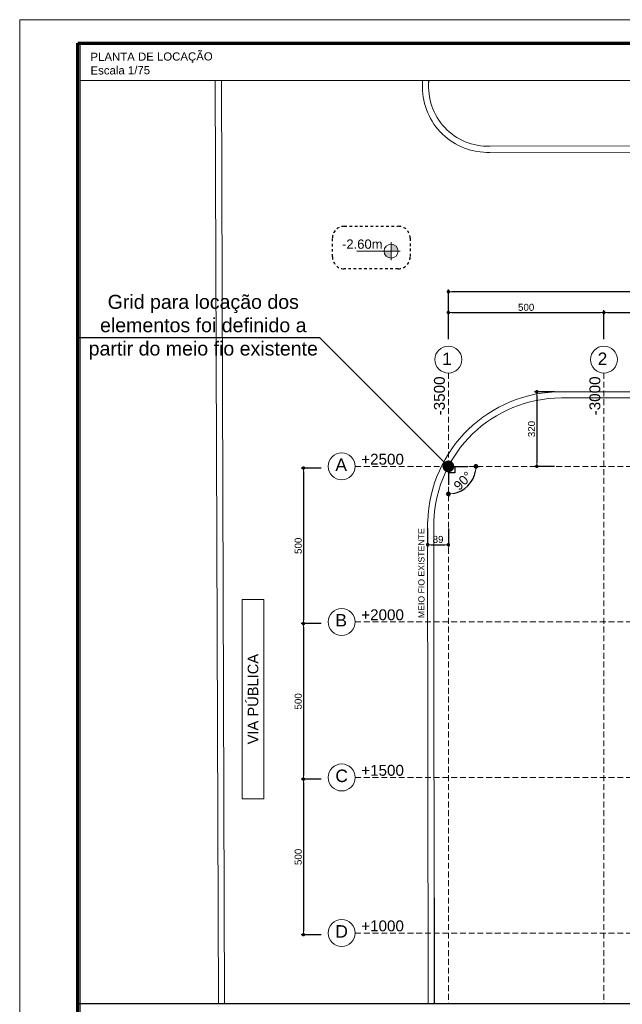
# Model space of a CAD drawing. Header units: millimetres. Extents: x 83 to 471, y -739 to 93.
# Tile 158 of 185: x 94 to 120, y -42 to 0. Entities that reach past the tile are written whole.
import ezdxf
from ezdxf.enums import TextEntityAlignment as Align

# ---------------------------------------------------------------- set-up
doc = ezdxf.new("R2010")
doc.units = ezdxf.units.MM
for name, pattern in [('CYPE_RAYA', [0.225, 0.1125, -0.1125]), ('CYPE_RAYAPUNTOPUNTO', [0.45, 0.225, -0.075, 0, -0.075, 0, -0.075]), ('TRAZO_HUECO', [0.75, 0.5, -0.25])]:
    doc.linetypes.add(name, pattern=pattern)
for name, color, linetype, lineweight in [('__MAGNUS.Cota', 30, 'Continuous', 9), ('__MAGNUS.Margem', 7, 'Continuous', 70), ('__MAGNUS.Selo', 7, 'Continuous', 30), ('A-FLOR', 7, 'Continuous', 9), ('COTA', 7, 'Continuous', 20), ('COTA_FORMAS', 7, 'CYPE_RAYAPUNTOPUNTO', 0), ('COTAS', 250, 'Continuous', 5), ('COTAS_REF_LINHAS', 7, 'Continuous', 20), ('PECA_COMPLETA', 7, 'Continuous', 0), ('SAP_DIMENSION_Y_ARM', 7, 'Continuous', 0)]:
    doc.layers.add(name, color=color, linetype=linetype, lineweight=lineweight)
doc.layers.add('PGCR_Arq_TEXTO', color=7, linetype='Continuous')
doc.styles.add('Arial', font='arial.ttf')
doc.styles.add('Arial Narrow', font='ARIALN.TTF')
doc.dimstyles.new('Copy of UM_100.000000', dxfattribs={"dimtxt": 0.3, "dimasz": 0.15, "dimexe": 0.1, "dimexo": 0.3, "dimgap": 0.07, "dimtad": 1, "dimdec": 0, "dimlfac": 100, "dimzin": 0, "dimdsep": 46, "dimtxsty": 'Arial', "dimblk": 'DOT', "dimcen": 0.09, "dimdle": 0.1, "dimclrd": 30, "dimclre": 30, "dimclrt": 7, "dimadec": 1, "dimazin": 2, "dimtfac": 1, "dimtdec": 0, "dimtofl": 0, "dimtmove": 0, "dimatfit": 3, "dimldrblk": 'DOT', "dimfxl": 1, "dimtolj": 1, "dimarcsym": 0})
doc.dimstyles.new('Copy of UM_75.000000', dxfattribs={"dimtxt": 0.3, "dimasz": 0.15, "dimexe": 0.1, "dimexo": 0.3, "dimgap": 0.07, "dimtad": 1, "dimdec": 0, "dimlfac": 75, "dimzin": 0, "dimdsep": 46, "dimtxsty": 'Arial', "dimblk": 'DOT', "dimcen": 0.09, "dimdle": 0.1, "dimclrd": 30, "dimclre": 30, "dimclrt": 7, "dimadec": 1, "dimazin": 2, "dimtfac": 1, "dimtdec": 0, "dimtofl": 0, "dimtmove": 0, "dimatfit": 3, "dimldrblk": 'DOT', "dimfxl": 1, "dimtolj": 1, "dimarcsym": 0})

# ---------------------------------------------------------------- blocks, each defined once
blk = doc.blocks.new('*U1862')
at = {"layer": '__MAGNUS.Margem', "lineweight": 9}
for p, q in [((-1005.92, -12.28), (-1005.92, 828.72)), ((-1005.92, 828.72), (183.08, 828.72))]:
    blk.add_line(p, q, dxfattribs=at)
at = {"layer": '__MAGNUS.Margem', "linetype": 'Continuous'}
for p, q in [((-980.92, -2.28), (-980.92, 818.72)), ((-980.92, 818.72), (173.08, 818.72))]:
    blk.add_line(p, q, dxfattribs=at)
at = {"layer": '__MAGNUS.Selo', "style": 'Arial Narrow', "width": 1}
for tag, height, p in [('PROPRIETÁRIO', 3.4, (17.21, 48.91)), ('EDIFICAÇÃORESIDENCIAL', 3.4, (17.21, 40.61)), ('ESTRUTURAL', 3.4, (17.8, 20.69)), ('ANTEPROJETO', 2.43, (111.69, 13.5)), ('ARQ01/01', 5.5, (139.44, 9.5)), ('INDICADA', 2.43, (111.53, 8))]:
    blk.add_attdef(tag, text='', height=height, dxfattribs=at).set_placement(p, align=Align.MIDDLE_LEFT)
at = {"layer": '__MAGNUS.Selo', "lineweight": 30, "flags": 104}
for tag, p in [('ENDEREÇODAOBRA', (17.21, 33.54)), ('ENDEREÇODAOBRA', (17.21, 27.87)), ('TÍTULO', (17.21, 10.8))]:
    blk.add_attdef(tag, text='', height=3.4, dxfattribs=at).set_placement(p, align=Align.MIDDLE_LEFT)
blk = doc.blocks.new('_DOT')
at = {"layer": '__MAGNUS.Cota', "linetype": 'ByBlock'}
blk.add_line((-0.5, 0), (-1, 0), dxfattribs=at)
at = {"layer": '__MAGNUS.Cota', "linetype": 'ByBlock', "const_width": 0.5}
blk.add_lwpolyline([(-0.25, 0, 1), (0.25, 0, 1)], format="xyb", close=True, dxfattribs=at)
blk = doc.blocks.new('*D558')
at = {"layer": 'COTAS', "color": 30, "lineweight": -2}
for p, q in [((112.428, -13.866), (112.428, -12.629)), ((119.098, -13.866), (119.098, -12.629)), ((112.578, -12.729), (118.948, -12.729))]:
    blk.add_line(p, q, dxfattribs=at)
at = {"layer": 'Defpoints', "color": 0}
for p in [(119.098, -12.729), (112.428, -14.166), (119.098, -14.166)]:
    blk.add_point(p, dxfattribs=at)
at = {"layer": 'COTAS', "color": 30, "linetype": 'ByBlock', "lineweight": -2, "xscale": 0.15, "yscale": 0.15, "zscale": 0.15, "rotation": 180}
blk.add_blockref('_DOT', (112.428, -12.729), dxfattribs=at)
at = {"layer": 'COTAS', "color": 30, "linetype": 'ByBlock', "lineweight": -2, "xscale": 0.15, "yscale": 0.15, "zscale": 0.15}
blk.add_blockref('_DOT', (119.098, -12.729), dxfattribs=at)
at = {"layer": 'COTAS', "color": 7, "insert": (115.763, -12.506), "char_height": 0.3, "attachment_point": 5, "style": 'Arial'}
blk.add_mtext('\\A1;500', dxfattribs=at)
blk = doc.blocks.new('*D559')
at = {"layer": 'COTAS', "color": 30, "lineweight": -2}
for p, q in [((119.098, -13.866), (119.098, -12.629)), ((125.768, -13.866), (125.768, -12.629)), ((119.248, -12.729), (125.618, -12.729))]:
    blk.add_line(p, q, dxfattribs=at)
at = {"layer": 'Defpoints', "color": 0}
for p in [(125.768, -12.729), (119.098, -14.166), (125.768, -14.166)]:
    blk.add_point(p, dxfattribs=at)
at = {"layer": 'COTAS', "color": 30, "linetype": 'ByBlock', "lineweight": -2, "xscale": 0.15, "yscale": 0.15, "zscale": 0.15, "rotation": 180}
blk.add_blockref('_DOT', (119.098, -12.729), dxfattribs=at)
at = {"layer": 'COTAS', "color": 30, "linetype": 'ByBlock', "lineweight": -2, "xscale": 0.15, "yscale": 0.15, "zscale": 0.15}
blk.add_blockref('_DOT', (125.768, -12.729), dxfattribs=at)
at = {"layer": 'COTAS', "color": 7, "insert": (122.433, -12.506), "char_height": 0.3, "attachment_point": 5, "style": 'Arial'}
blk.add_mtext('\\A1;500', dxfattribs=at)
blk = doc.blocks.new('*D566')
at = {"layer": 'COTAS', "color": 30, "lineweight": -2}
for p, q in [((112.428, -13.866), (112.428, -11.735)), ((159.118, -13.82), (159.118, -11.735)), ((158.968, -11.835), (112.578, -11.835))]:
    blk.add_line(p, q, dxfattribs=at)
at = {"layer": 'Defpoints', "color": 0}
for p in [(112.428, -11.835), (112.428, -14.166), (159.118, -14.12)]:
    blk.add_point(p, dxfattribs=at)
at = {"layer": 'COTAS', "color": 30, "linetype": 'ByBlock', "lineweight": -2, "xscale": 0.15, "yscale": 0.15, "zscale": 0.15, "rotation": 180}
blk.add_blockref('_DOT', (112.428, -11.835), dxfattribs=at)
at = {"layer": 'COTAS', "color": 30, "linetype": 'ByBlock', "lineweight": -2, "xscale": 0.15, "yscale": 0.15, "zscale": 0.15}
blk.add_blockref('_DOT', (159.118, -11.835), dxfattribs=at)
at = {"layer": 'COTAS', "color": 7, "insert": (135.773, -11.612), "char_height": 0.3, "attachment_point": 5, "style": 'Arial'}
blk.add_mtext('\\A1;3502', dxfattribs=at)
blk = doc.blocks.new('*D567')
at = {"layer": 'COTAS', "color": 30, "lineweight": -2}
for p, q in [((106.974, -19.395), (106.11, -19.395)), ((106.21, -19.545), (106.21, -25.915)), ((106.974, -26.065), (106.11, -26.065))]:
    blk.add_line(p, q, dxfattribs=at)
at = {"layer": 'Defpoints', "color": 0}
for p in [(107.274, -19.395), (106.21, -26.065), (107.274, -26.065)]:
    blk.add_point(p, dxfattribs=at)
at = {"layer": 'COTAS', "color": 30, "linetype": 'ByBlock', "lineweight": -2, "xscale": 0.15, "yscale": 0.15, "zscale": 0.15}
for p, rotation in [((106.21, -19.395), 90), ((106.21, -26.065), 270)]:
    blk.add_blockref('_DOT', p, dxfattribs=dict(at, rotation=rotation))
at = {"layer": 'COTAS', "color": 7, "insert": (105.987, -22.73), "char_height": 0.3, "attachment_point": 5, "rotation": 90, "style": 'Arial'}
blk.add_mtext('\\A1;500', dxfattribs=at)
blk = doc.blocks.new('*D568')
at = {"layer": 'COTAS', "color": 30, "lineweight": -2}
for p, q in [((106.974, -26.065), (106.11, -26.065)), ((106.21, -26.215), (106.21, -32.585)), ((106.974, -32.735), (106.11, -32.735))]:
    blk.add_line(p, q, dxfattribs=at)
at = {"layer": 'Defpoints', "color": 0}
for p in [(107.274, -26.065), (106.21, -32.735), (107.274, -32.735)]:
    blk.add_point(p, dxfattribs=at)
at = {"layer": 'COTAS', "color": 30, "linetype": 'ByBlock', "lineweight": -2, "xscale": 0.15, "yscale": 0.15, "zscale": 0.15}
for p, rotation in [((106.21, -26.065), 90), ((106.21, -32.735), 270)]:
    blk.add_blockref('_DOT', p, dxfattribs=dict(at, rotation=rotation))
at = {"layer": 'COTAS', "color": 7, "insert": (105.987, -29.4), "char_height": 0.3, "attachment_point": 5, "rotation": 90, "style": 'Arial'}
blk.add_mtext('\\A1;500', dxfattribs=at)
blk = doc.blocks.new('*D569')
at = {"layer": 'COTAS', "color": 30, "lineweight": -2}
for p, q in [((106.974, -32.735), (106.11, -32.735)), ((106.21, -32.885), (106.21, -39.255)), ((106.974, -39.405), (106.11, -39.405))]:
    blk.add_line(p, q, dxfattribs=at)
at = {"layer": 'Defpoints', "color": 0}
for p in [(107.274, -32.735), (106.21, -39.405), (107.274, -39.405)]:
    blk.add_point(p, dxfattribs=at)
at = {"layer": 'COTAS', "color": 30, "linetype": 'ByBlock', "lineweight": -2, "xscale": 0.15, "yscale": 0.15, "zscale": 0.15}
for p, rotation in [((106.21, -32.735), 90), ((106.21, -39.405), 270)]:
    blk.add_blockref('_DOT', p, dxfattribs=dict(at, rotation=rotation))
at = {"layer": 'COTAS', "color": 7, "insert": (105.987, -36.07), "char_height": 0.3, "attachment_point": 5, "rotation": 90, "style": 'Arial'}
blk.add_mtext('\\A1;500', dxfattribs=at)
blk = doc.blocks.new('*D570')
at = {"color": 30, "lineweight": -2}
for p, q in [((111.538, -21.989), (111.538, -22.782)), ((112.428, -21.989), (112.428, -22.782)), ((111.688, -22.682), (112.278, -22.682))]:
    blk.add_line(p, q, dxfattribs=at)
at = {"layer": 'Defpoints', "color": 0}
for p in [(111.538, -21.689), (112.428, -21.689), (112.428, -22.682)]:
    blk.add_point(p, dxfattribs=at)
at = {"color": 30, "linetype": 'ByBlock', "lineweight": -2, "xscale": 0.15, "yscale": 0.15, "zscale": 0.15, "rotation": 180}
blk.add_blockref('_DOT', (111.538, -22.682), dxfattribs=at)
at = {"color": 30, "linetype": 'ByBlock', "lineweight": -2, "xscale": 0.15, "yscale": 0.15, "zscale": 0.15}
blk.add_blockref('_DOT', (112.428, -22.682), dxfattribs=at)
at = {"color": 7, "insert": (111.983, -22.458), "char_height": 0.3, "attachment_point": 5, "style": 'Arial'}
blk.add_mtext('\\A1;89', dxfattribs=at)
blk = doc.blocks.new('*D571')
at = {"color": 30, "lineweight": -2}
for p, q in [((116.976, -16.124), (116.119, -16.124)), ((116.219, -16.274), (116.219, -19.174)), ((116.976, -19.324), (116.119, -19.324))]:
    blk.add_line(p, q, dxfattribs=at)
at = {"layer": 'Defpoints', "color": 0}
for p in [(117.276, -16.124), (116.219, -19.324), (117.276, -19.324)]:
    blk.add_point(p, dxfattribs=at)
at = {"color": 30, "linetype": 'ByBlock', "lineweight": -2, "xscale": 0.15, "yscale": 0.15, "zscale": 0.15}
for p, rotation in [((116.219, -16.124), 90), ((116.219, -19.324), 270)]:
    blk.add_blockref('_DOT', p, dxfattribs=dict(at, rotation=rotation))
at = {"color": 7, "insert": (115.996, -17.724), "char_height": 0.3, "attachment_point": 5, "rotation": 90, "style": 'Arial'}
blk.add_mtext('\\A1;320', dxfattribs=at)
blk = doc.blocks.new('*D557')
at = {"color": 30, "lineweight": -2}
for p, q in [((0.927, 0), (0.984, 0)), ((0, -0.895), (0, -0.984))]:
    blk.add_line(p, q, dxfattribs=at)
blk.add_arc((0, 0), 0.884, 279.7338, 350.2662, dxfattribs=at)
at = {"layer": 'Defpoints', "color": 0}
for p in [(0, 0), (0, 0), (0.627, 0), (0, -0.595), (0.442, -0.766)]:
    blk.add_point(p, dxfattribs=at)
at = {"color": 30, "linetype": 'ByBlock', "lineweight": -2, "xscale": 0.15, "yscale": 0.15, "zscale": 0.15}
for p, rotation in [((0.884, 0), 85.13309700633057), ((0, -0.884), 184.8669029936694)]:
    blk.add_blockref('_DOT', p, dxfattribs=dict(at, rotation=rotation))
at = {"color": 7, "insert": (0.466, -0.466), "char_height": 0.3, "attachment_point": 5, "rotation": 45, "style": 'Arial'}
blk.add_mtext('\\A1;90%%d', dxfattribs=at)
blk = doc.blocks.new('ililil')
at = {"layer": 'COTA', "linetype": 'ByBlock'}
h = blk.add_hatch(color=1, dxfattribs=at)
h.dxf.hatch_style = 1
h.paths.add_polyline_path([(0.1125, 0), (0, 0), (0, -0.1125, 0.414213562), (0.1125, 0)])
h.paths.add_polyline_path([(0, 0), (0, 0.1125, 0.414213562), (-0.1125, 0), (0, 0)])
at = {"layer": 'COTA', "color": 1}
for p, q in [((0.14625, 0), (-0.14625, 0)), ((0, 0.14625), (0, -0.551175))]:
    blk.add_line(p, q, dxfattribs=at)
at = {"layer": 'COTA', "color": 1, "linetype": 'ByBlock'}
blk.add_circle((0, 0), 0.1125, dxfattribs=at)
blk = doc.blocks.new('ANGULO')
for q in [(0.627, 0), (0, -0.595)]:
    blk.add_line((0, 0), q)
blk.add_lwpolyline([(0, 0), (0.212, 0), (0.212, -0.212), (0, -0.212)], close=True)
dim = blk.add_angular_dim_2l(base=(0.442, -0.766), line1=((0, 0), (0, -0.595)), line2=((0, 0), (0.627, 0)), dimstyle='Copy of UM_100.000000')
dim.commit()
dim.dimension.update_dxf_attribs({"geometry": '*D557', "text_midpoint": (0.466, -0.466)})

msp = doc.modelspace()

# ---------------------------------------------------------------- linework, layer by layer
msp.add_line((96.53664, -42.35454), (194.51797, -42.35454))
at = {"layer": 'A-FLOR'}
for p, q in [((102.42101, -2.77799), (102.56005, -42.35454)), ((102.82685, -42.35454), (102.68781, -2.77799)), ((111.30975, -2.77799), (111.31196, -3.0681)), ((111.57876, -3.06607), (111.57656, -2.77799)), ((114.20573, -5.59638), (179.38087, -5.49248)), ((179.37068, -5.75929), (114.20983, -5.86317)), ((117.27588, -16.39035), (179.38766, -16.41042)), ((117.27597, -16.12355), (179.38724, -16.14362)), ((118.36128, -16.3907), (179.38651, -16.41042)), ((111.53776, -21.6892), (111.55624, -42.35454)), ((111.79919, -23.21797), (111.7968, -21.6884)), ((111.81873, -42.35454), (111.79919, -23.21797)), ((111.82912, -42.35454), (111.81492, -33.27384))]:
    msp.add_line(p, q, dxfattribs=at)
for centre, radius, start, end in [((114.12958, -3.04662), 2.55089, 174.636777, 271.71083), ((114.12958, -3.04662), 2.81769, 180.436786, 271.632246), ((117.27411, -21.85975), 5.7362, 89.981492, 178.296073), ((117.27411, -21.85975), 5.4694, 89.981492, 178.20424)]:
    msp.add_arc(centre, radius, start, end, dxfattribs=at)
at = {"layer": 'COTA_FORMAS', "linetype": 'TRAZO_HUECO', "ltscale": 0.5}
for p, q in [((112.42792, -15.32226), (112.42792, -42.35454)), ((119.09792, -15.32226), (119.09792, -42.35454)), ((108.42592, -19.32426), (171.27733, -19.32426)), ((108.42592, -25.99426), (171.27733, -25.99426)), ((108.42592, -32.66426), (171.27733, -32.66426)), ((108.42592, -39.33426), (171.27733, -39.33426))]:
    msp.add_line(p, q, dxfattribs=at)
at = {"layer": 'COTAS_REF_LINHAS', "color": 7}
for centre in [(112.42792, -14.7442), (119.09792, -14.7442), (107.84785, -19.32426), (107.84785, -25.99426), (107.84785, -32.66426), (107.84785, -39.33426)]:
    msp.add_circle(centre, 0.57807, dxfattribs=at)
at = {"layer": 'PECA_COMPLETA'}
for points in [[(194.51797, -82.57618), (96.62457, -82.57618), (96.62457, -1.236), (194.51797, -1.236)], [(96.62457, -1.236), (194.51797, -1.236), (194.51797, -2.77799), (96.62457, -2.77799)], [(103.58314, -33.57981), (103.58314, -25.0397), (104.51443, -25.0397), (104.51443, -33.57981)], [(194.51797, -51.94834), (96.53664, -51.94834), (96.53664, -42.35454), (194.51797, -42.35454)]]:
    msp.add_lwpolyline(points, close=True, dxfattribs=at)
at = {"layer": 'PECA_COMPLETA', "linetype": 'CYPE_RAYA', "lineweight": 30}
msp.add_lwpolyline([(107.95897, -9.02914), (110.27365, -9.02914, -0.41421356), (110.78366, -9.53916), (110.78366, -10.34177, -0.41421356), (110.27365, -10.85179), (107.95897, -10.85179, -0.41421356), (107.44896, -10.34177), (107.44896, -9.53916, -0.41421356)], format="xyb", close=True, dxfattribs=at)

# ---------------------------------------------------------------- block references
at = {"xscale": 1.334000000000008, "yscale": 1.334000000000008, "zscale": 1.334000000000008}
msp.add_blockref('ANGULO', (112.42792, -19.32426), dxfattribs=at)
at = {"layer": '__MAGNUS.Selo', "color": 7, "true_color": 0xffffff, "xscale": 0.0999999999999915, "yscale": 0.0999999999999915, "zscale": 0.0999999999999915}
msp.add_blockref('*U1862', (194.62889, -83.04301), dxfattribs=at)
at = {"layer": 'COTAS', "xscale": 2.668000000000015, "yscale": 2.668000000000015, "zscale": 2.668000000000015, "rotation": 270}
msp.add_blockref('ililil', (109.96888, -10.09519), dxfattribs=at)

# ---------------------------------------------------------------- texts
at = {"layer": 'COTAS', "lineweight": 9, "style": 'Arial'}
msp.add_text('-2.60m', height=0.4002, dxfattribs=at).set_placement((108.73271, -9.99449), align=Align.CENTER)
at = {"layer": 'COTAS_REF_LINHAS', "color": 7, "style": 'Arial'}
for s, p in [('1', (112.15978, -14.97629)), ('2', (118.82978, -14.97629)), ('A', (107.57971, -19.52032)), ('B', (107.57971, -26.19032)), ('C', (107.57971, -32.86032)), ('D', (107.57971, -39.53032))]:
    msp.add_text(s, height=0.5336, dxfattribs=at).set_placement(p)
at = {"layer": 'COTAS_REF_LINHAS', "color": 7, "char_height": 0.4669, "width": 0.2490133, "attachment_point": 3, "rotation": 90, "style": 'Arial'}
for s, insert in [('-3500', (111.80755, -15.46835)), ('-3000', (118.47755, -15.46835))]:
    msp.add_mtext(s, dxfattribs=dict(at, insert=insert))
at = {"layer": 'COTAS_REF_LINHAS', "color": 7, "char_height": 0.4669, "attachment_point": 1, "style": 'Arial'}
for s, insert in [('+2500', (108.68764, -18.78437)), ('+2000', (108.68764, -25.45437)), ('+1500', (108.68764, -32.12437)), ('+1000', (108.68764, -38.79437))]:
    msp.add_mtext(s, dxfattribs=dict(at, insert=insert))
at = {"layer": 'PGCR_Arq_TEXTO', "insert": (97.07638, -2.5272), "char_height": 0.35, "width": 18.5220566, "attachment_point": 7, "rotation": 0.229093, "style": 'Arial'}
msp.add_mtext('\\A1;\\pxt14;PLANTA DE LOCAÇÃO \\P\\ptz;Escala 1/75', dxfattribs=at)
at = {"layer": 'SAP_DIMENSION_Y_ARM', "lineweight": 9, "style": 'Arial'}
msp.add_text('MEIO FIO EXISTENTE', height=0.2668, rotation=90, dxfattribs=at).set_placement((111.4017, -25.82962))
at = {"layer": 'SAP_DIMENSION_Y_ARM', "lineweight": 9, "insert": (101.91219, -13.36022), "char_height": 0.6003, "width": 10.834516, "attachment_point": 5, "style": 'Arial'}
msp.add_mtext('Grid para locação dos elementos foi definido a partir do meio fio existente', dxfattribs=at)
at = {"layer": 'SAP_DIMENSION_Y_ARM', "lineweight": 9, "insert": (104.04878, -29.30446), "char_height": 0.45, "width": 8.1218261, "attachment_point": 5, "rotation": 90, "style": 'Arial'}
msp.add_mtext('VIA PÚBLICA', dxfattribs=at)

# ---------------------------------------------------------------- dimensions: what is measured, and where the dimension line sits
for p1, p2, distance, picture, middle in [((117.27597, -16.12355), (117.27597, -19.32426), -1.0565, '*D571', (115.99619, -17.72391)), ((111.53776, -21.6892), (112.42792, -21.6892), -0.99237, '*D570', (111.98284, -22.45839))]:
    dim = msp.add_aligned_dim(p1=p1, p2=p2, distance=distance, dimstyle='Copy of UM_100.000000')
    dim.commit()
    dim.dimension.update_dxf_attribs({"geometry": picture, "text_midpoint": middle})
at = {"layer": 'COTAS'}
for base, p1, p2, picture, middle in [((112.42792, -11.83483), (159.11792, -14.12039), (112.42792, -14.16613), '*D566', (135.77292, -11.61156)), ((119.09792, -12.72911), (112.42792, -14.16613), (119.09792, -14.16613), '*D558', (115.76292, -12.50594)), ((125.76792, -12.72911), (119.09792, -14.16613), (125.76792, -14.16613), '*D559', (122.43292, -12.50594))]:
    dim = msp.add_linear_dim(base=base, p1=p1, p2=p2, dimstyle='Copy of UM_75.000000', dxfattribs=at)
    dim.commit()
    dim.dimension.update_dxf_attribs({"geometry": picture, "text_midpoint": middle})
for base, p1, p2, picture, middle in [((106.20979, -26.06506), (107.27413, -19.39506), (107.27413, -26.06506), '*D567', (105.98662, -22.73006)), ((106.20979, -32.73506), (107.27413, -26.06506), (107.27413, -32.73506), '*D568', (105.98662, -29.40006)), ((106.20979, -39.40506), (107.27413, -32.73506), (107.27413, -39.40506), '*D569', (105.98662, -36.07006))]:
    dim = msp.add_linear_dim(base=base, p1=p1, p2=p2, angle=90, dimstyle='Copy of UM_75.000000', dxfattribs=at)
    dim.commit()
    dim.dimension.update_dxf_attribs({"geometry": picture, "text_midpoint": middle})

# ---------------------------------------------------------------- leaders
msp.add_leader([(112.42792, -19.32426), (106.91856, -13.81491), (96.55575, -13.81491)], dimstyle='Copy of UM_100.000000', override={"dimasz": 0.5, "dimgap": 0.07, "dimtad": 0}, dxfattribs=at)

doc.saveas('drawing.dxf')
